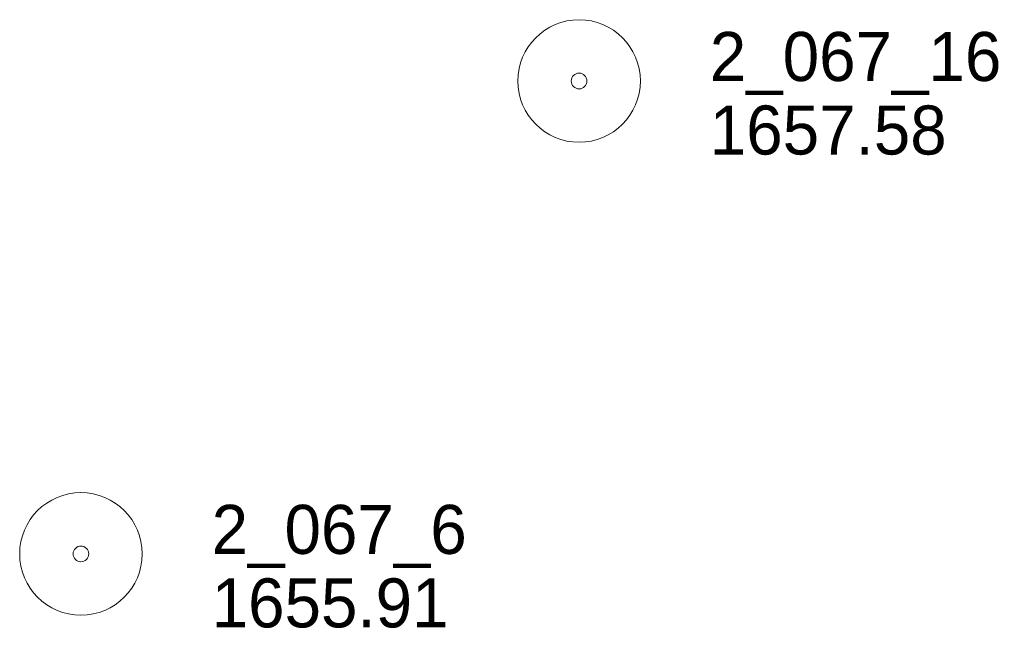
# Model space of a CAD drawing. Extents: x 387481 to 389821, y 112500 to 114019.
# Tile 5 of 5: x 389580 to 389701, y 113618 to 113692. Entities that reach past the tile are written whole.
import ezdxf

# ---------------------------------------------------------------- set-up
doc = ezdxf.new("R2010")
doc.units = 0
doc.header["$MEASUREMENT"] = 0
doc.layers.add('E_MAP_PassPoints', color=40, linetype='Continuous', lineweight=0)
doc.styles.add('Style-IGR_FONT_0', font='IGR_FONT_0.shx')

# ---------------------------------------------------------------- blocks, each defined once
blk = doc.blocks.new('PP')
at = {"layer": 'E_MAP_PassPoints', "color": 40, "linetype": 'Continuous', "lineweight": 0}
for radius in [7.5, 0.96]:
    blk.add_circle((0, 0), radius, dxfattribs=at)

msp = doc.modelspace()

# ---------------------------------------------------------------- block references
at = {"layer": 'E_MAP_PassPoints', "color": 40, "linetype": 'Continuous', "lineweight": 0}
for p in [(389648.49, 113684.88), (389587.5, 113626.99)]:
    msp.add_blockref('PP', p, dxfattribs=at)

# ---------------------------------------------------------------- texts
at = {"layer": 'E_MAP_PassPoints', "color": 40, "linetype": 'Continuous', "lineweight": 0, "style": 'Style-IGR_FONT_0'}
for s, p in [('2_067_16', (389664.49, 113684.88)), ('1657.58', (389664.49, 113675.88)), ('2_067_6', (389603.5, 113626.99)), ('1655.91', (389603.5, 113617.99))]:
    msp.add_text(s, height=6, dxfattribs=at).set_placement(p)

doc.saveas('drawing.dxf')
